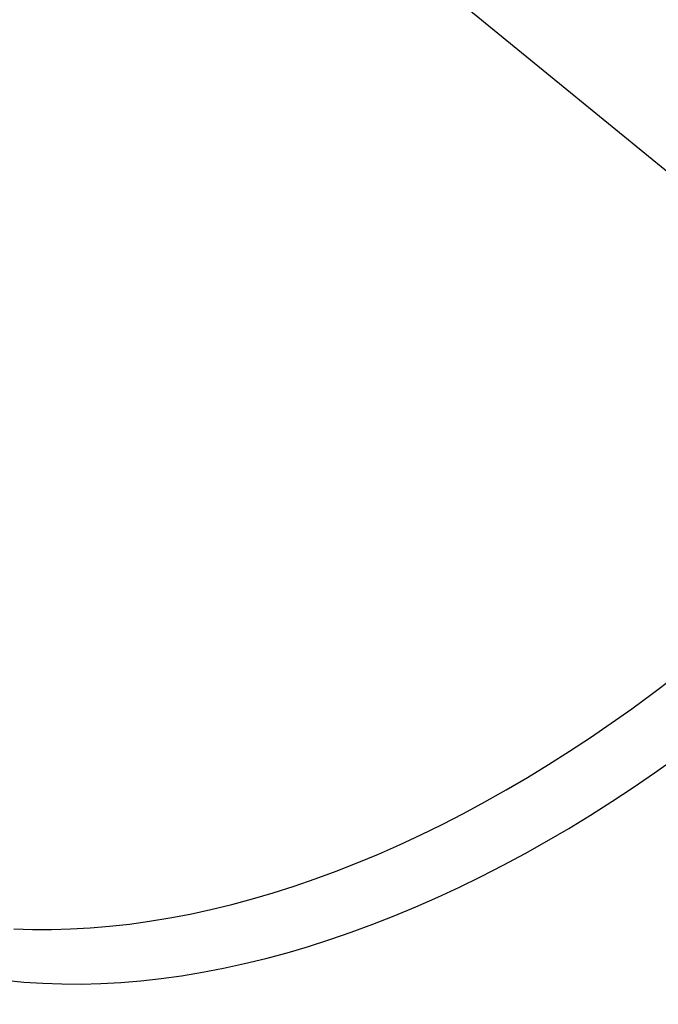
# Model space of a CAD drawing. Header units: millimetres. Extents: x -104 to 128, y -124 to 124.
# Tile 240 of 256: x -99 to -92, y 102 to 113. Entities that reach past the tile are written whole.
import ezdxf

# ---------------------------------------------------------------- set-up
doc = ezdxf.new("R2010")
doc.units = ezdxf.units.MM
doc.header["$MEASUREMENT"] = 0
doc.layers.add('Predefinito', color=5, linetype='Continuous')

msp = doc.modelspace()

# ---------------------------------------------------------------- linework, layer by layer
at = {"layer": 'Predefinito', "extrusion": (-0.6123724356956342, 0.5000000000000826, 0.6123724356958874)}
msp.add_lwpolyline([(-39.55277952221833, 1216.099620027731), (-39.54926208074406, 1215.815187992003), (-39.53873517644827, 1215.531444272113), (-39.52123247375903, 1215.248385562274), (-39.496770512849, 1214.966010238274), (-39.46535732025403, 1214.684317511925), (-39.4269839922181, 1214.403308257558), (-39.38163260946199, 1214.122984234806), (-39.32927102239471, 1213.843353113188), (-39.27008963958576, 1213.565459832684), (-39.20430482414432, 1213.290085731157), (-39.13198230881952, 1213.017205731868), (-39.05317076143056, 1212.746801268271), (-38.96791064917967, 1212.478856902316), (-38.87622670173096, 1212.213363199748), (-38.77813588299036, 1211.950313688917), (-38.67363983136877, 1211.689707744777), (-38.56273251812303, 1211.431547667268), (-38.4453925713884, 1211.175841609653), (-38.32159077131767, 1210.922600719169), (-38.1912818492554, 1210.6718422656), (-38.05441181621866, 1210.423586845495), (-37.91097278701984, 1210.177962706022), (-37.76181298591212, 1209.936448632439), (-37.60726971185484, 1209.69948578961), (-37.4473938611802, 1209.467031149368), (-37.28222279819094, 1209.239053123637), (-37.11178727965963, 1209.015525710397), (-36.93610516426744, 1208.796433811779), (-36.75518795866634, 1208.581767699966), (-36.56903465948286, 1208.37152822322), (-36.37763801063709, 1208.165721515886), (-36.18097825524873, 1207.964364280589), (-35.97902919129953, 1207.767478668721), (-35.77175133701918, 1207.575098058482), (-35.5050880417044, 1207.341018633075), (-35.34130154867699, 1207.204259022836), (-35.11972695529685, 1207.027229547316), (-34.89458745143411, 1206.856262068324), (-34.6659152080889, 1206.691301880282), (-34.43373339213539, 1206.53230958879), (-34.19806079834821, 1206.379253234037), (-33.95890773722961, 1206.232115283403), (-33.71628032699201, 1206.090885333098), (-33.47017640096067, 1205.955567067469), (-33.22058962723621, 1205.826171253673), (-32.96750529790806, 1205.702722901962), (-32.710904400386, 1205.585254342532), (-32.45075907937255, 1205.473812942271), (-32.12054594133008, 1205.343074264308), (-31.92043037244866, 1205.269510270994), (-31.65241401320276, 1205.177502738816), (-31.38304340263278, 1205.092379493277), (-31.11233014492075, 1205.014081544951), (-30.84028244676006, 1204.942567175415), (-30.56690686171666, 1204.877803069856), (-30.2922067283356, 1204.819772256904), (-30.01618379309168, 1204.76846585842), (-29.73883664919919, 1204.723891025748), (-29.46016230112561, 1204.686062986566), (-29.180154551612, 1204.65501324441), (-28.89880555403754, 1204.630781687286), (-28.61610406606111, 1204.613425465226), (-28.33204011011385, 1204.603011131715), (-28.04791562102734, 1204.599621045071), (-27.76479920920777, 1204.603225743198), (-27.48268141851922, 1204.613759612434), (-27.20155414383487, 1204.631166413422), (-26.92141177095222, 1204.655407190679), (-26.64224989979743, 1204.686451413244), (-26.36406649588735, 1204.724284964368), (-26.08686069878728, 1204.768901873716), (-25.81063397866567, 1204.820312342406), (-25.53538898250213, 1204.87853473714), (-25.26113073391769, 1204.943603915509), (-24.98786548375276, 1205.015563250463), (-24.71560201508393, 1205.094473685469), (-24.44445074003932, 1205.180372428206), (-24.17602595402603, 1205.272765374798), (-23.91085934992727, 1205.371409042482), (-23.64892189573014, 1205.476247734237), (-23.39018884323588, 1205.58723397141), (-23.13464345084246, 1205.704335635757), (-22.88227288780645, 1205.827528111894), (-22.63307196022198, 1205.956801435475), (-22.38703927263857, 1206.092152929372), (-22.14418098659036, 1206.233594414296), (-21.9045070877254, 1206.381145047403), (-21.66803530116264, 1206.534838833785), (-21.43478735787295, 1206.694717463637), (-21.1478070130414, 1206.903351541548), (-20.97836567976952, 1207.033050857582), (-20.75692291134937, 1207.210273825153), (-20.5406110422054, 1207.392304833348), (-20.32938678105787, 1207.579103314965), (-20.12321342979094, 1207.770634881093), (-19.92206683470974, 1207.966876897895), (-19.72592898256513, 1208.167812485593), (-19.53479387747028, 1208.373436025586), (-19.34866151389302, 1208.583747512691), (-19.16754383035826, 1208.798758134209), (-18.99145882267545, 1209.018484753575), (-18.82043677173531, 1209.242955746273), (-18.65451433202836, 1209.472205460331), (-18.4937413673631, 1209.706280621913), (-18.33857356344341, 1209.944604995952), (-18.18986113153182, 1210.185836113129), (-18.04756690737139, 1210.429899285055), (-17.91163963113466, 1210.676771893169), (-17.78203623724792, 1210.92643493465), (-17.65872927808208, 1211.178876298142), (-17.54169896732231, 1211.434087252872), (-17.43094054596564, 1211.692065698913), (-17.32645675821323, 1211.952812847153), (-17.22826533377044, 1212.216336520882), (-17.13639164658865, 1212.482647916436), (-17.05087666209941, 1212.751765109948), (-16.97176980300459, 1213.023709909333), (-16.89913533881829, 1213.298509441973), (-16.8332919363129, 1213.575117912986), (-16.77444299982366, 1213.852594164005), (-16.72254205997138, 1214.13093242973), (-16.66841561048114, 1214.472887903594)], dxfattribs=at)
at = {"layer": 'Predefinito', "extrusion": (0.9354143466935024, -0.3273268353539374, 0.1336306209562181)}
msp.add_lwpolyline([(65.22444971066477, 1657.162403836), (86.71102328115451, 1648.957083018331)], dxfattribs=at)
at = {"layer": 'Predefinito', "extrusion": (-0.6123724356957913, 0.4999999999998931, 0.6123724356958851)}
msp.add_lwpolyline([(-16.55278015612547, 1216.103312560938), (-16.55817620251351, 1216.451910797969), (-16.57034260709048, 1216.734949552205), (-16.58941902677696, 1217.016940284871), (-16.61536951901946, 1217.297888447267), (-16.64817076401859, 1217.57779757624), (-16.68779944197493, 1217.856671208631), (-16.73424046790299, 1218.134511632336), (-16.78751180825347, 1218.411316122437), (-16.8476397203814, 1218.687080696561), (-16.9146504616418, 1218.961801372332), (-16.9885829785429, 1219.235472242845), (-17.06950231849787, 1219.508083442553), (-17.15711807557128, 1219.778556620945), (-17.25104745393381, 1220.045831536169), (-17.35122034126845, 1220.309933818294), (-17.45759406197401, 1220.570888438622), (-17.57013659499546, 1220.828711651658), (-17.68881591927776, 1221.083419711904), (-17.81360759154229, 1221.335025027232), (-17.94451673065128, 1221.583524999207), (-18.08155565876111, 1221.82891337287), (-18.2247366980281, 1222.071183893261), (-18.37408326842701, 1222.310324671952), (-18.52964143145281, 1222.546312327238), (-18.69146196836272, 1222.779121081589), (-18.85956646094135, 1223.008660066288), (-19.03300194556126, 1223.233604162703), (-19.21132005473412, 1223.453449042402), (-19.3944800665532, 1223.668237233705), (-19.58244125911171, 1223.878011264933), (-19.77516924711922, 1224.082807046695), (-19.97265321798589, 1224.282635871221), (-20.17488780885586, 1224.477503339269), (-20.38186765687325, 1224.667415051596), (-20.59359293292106, 1224.852370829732), (-20.81008685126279, 1225.032346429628), (-21.03137861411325, 1225.207311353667), (-21.25749742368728, 1225.377235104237), (-21.488481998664, 1225.542077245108), (-21.72414131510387, 1225.701616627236), (-21.9629942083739, 1225.85485084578), (-22.20475926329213, 1226.00167331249), (-22.44940810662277, 1226.142146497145), (-22.69692324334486, 1226.276308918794), (-22.94729245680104, 1226.404187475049), (-23.20050353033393, 1226.525809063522), (-23.45654770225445, 1226.641192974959), (-23.71542988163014, 1226.750328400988), (-23.97715835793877, 1226.853197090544), (-24.24174142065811, 1226.949780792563), (-24.50919254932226, 1227.040049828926), (-24.7795358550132, 1227.123951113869), (-25.0527977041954, 1227.201426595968), (-25.32836003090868, 1227.272244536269), (-25.60462687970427, 1227.336019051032), (-25.88151790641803, 1227.392796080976), (-26.15902847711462, 1227.442627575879), (-26.4371539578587, 1227.485565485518), (-26.71589050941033, 1227.52165285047), (-26.99523728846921, 1227.550899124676), (-27.27519415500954, 1227.573305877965), (-27.55576096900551, 1227.588874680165), (-27.83693829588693, 1227.597599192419), (-28.11872968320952, 1227.599439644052), (-28.40113946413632, 1227.594347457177), (-28.68417197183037, 1227.582274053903), (-28.96783278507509, 1227.563156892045), (-29.25094016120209, 1227.537032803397), (-29.53230772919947, 1227.504049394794), (-29.81195202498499, 1227.464271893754), (-30.08988823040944, 1227.417760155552), (-30.36612516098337, 1227.364548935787), (-30.64066853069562, 1227.304660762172), (-30.91352405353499, 1227.23811816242), (-31.18469541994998, 1227.164935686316), (-31.45417819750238, 1227.085095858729), (-31.72196591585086, 1226.998573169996), (-31.98805210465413, 1226.905342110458), (-32.25242717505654, 1226.805364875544), (-32.51507512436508, 1226.698578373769), (-32.77591115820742, 1226.584944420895), (-33.03342748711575, 1226.465098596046), (-33.28704429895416, 1226.339375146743), (-33.53679445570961, 1226.207823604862), (-33.78270314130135, 1226.070481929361), (-34.02479553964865, 1225.9273880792), (-34.26309199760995, 1225.778572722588), (-34.49759437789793, 1225.624038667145), (-34.72830013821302, 1225.463782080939), (-34.95520673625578, 1225.297799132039), (-35.17830726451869, 1225.126079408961), (-35.39757608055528, 1224.948584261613), (-35.61298253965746, 1224.765267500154), (-35.8244959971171, 1224.576082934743), (-36.03186263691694, 1224.381179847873), (-36.23377629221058, 1224.181778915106), (-36.43007537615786, 1223.978130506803), (-36.62080806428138, 1223.770271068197), (-36.80601824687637, 1223.558233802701), (-36.98572944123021, 1223.342036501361), (-37.15995519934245, 1223.121689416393), (-37.32870907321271, 1222.897202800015), (-37.49199813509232, 1222.66858200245), (-37.64980306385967, 1222.435812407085), (-37.8020978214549, 1222.198874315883), (-37.94885636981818, 1221.957748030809), (-38.09004242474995, 1221.712406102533), (-38.22559854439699, 1221.462805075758), (-38.3551627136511, 1221.209502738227), (-38.47800458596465, 1220.953966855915), (-38.59416257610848, 1220.696287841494), (-38.70368686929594, 1220.436481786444), (-38.80661465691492, 1220.174560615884), (-38.90298313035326, 1219.910536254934), (-38.99282131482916, 1219.644418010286), (-39.07612659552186, 1219.37620504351), (-39.15288870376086, 1219.105894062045), (-39.22309737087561, 1218.833481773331), (-39.28673489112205, 1218.558962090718), (-39.34375083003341, 1218.282318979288), (-39.39408582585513, 1218.003534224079), (-39.43768051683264, 1217.722589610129)], dxfattribs=at)
at = {"layer": 'Predefinito', "extrusion": (0.7735423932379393, 0.5388532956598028, 0.333570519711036)}
msp.add_lwpolyline([(138.6364473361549, 1569.474387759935), (138.6534828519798, 1569.488618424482), (138.6709873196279, 1569.50259017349), (138.6889579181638, 1569.516283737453), (138.7073908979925, 1569.52967965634), (138.7262815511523, 1569.542758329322), (138.7456241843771, 1569.55550006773), (138.7654120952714, 1569.567885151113), (138.7856375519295, 1569.579893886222), (138.8062917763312, 1569.591506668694), (138.8273649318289, 1569.602704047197), (138.8488461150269, 1569.613466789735), (138.8707233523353, 1569.6237759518), (138.8929836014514, 1569.633612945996), (138.9156127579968, 1569.642959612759), (138.9385956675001, 1569.651798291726), (138.9619161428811, 1569.660111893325), (138.985556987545, 1569.667883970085), (139.0095000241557, 1569.675098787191), (139.0337261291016, 1569.681741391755), (139.0582152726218, 1569.687797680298), (139.0829465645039, 1569.693254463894), (139.1078983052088, 1569.698099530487), (139.1330480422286, 1569.702321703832), (139.1583726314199, 1569.705910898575), (139.1838483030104, 1569.708858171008), (139.2094507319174, 1569.71115576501), (139.2351551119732, 1569.7127971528), (139.2609362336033, 1569.713777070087), (139.2867685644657, 1569.714091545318), (139.3126263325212, 1569.713737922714), (139.3384836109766, 1569.712714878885), (139.3643144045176, 1569.711022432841), (139.3900927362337, 1569.708661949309), (139.4157927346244, 1569.705636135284), (139.4413887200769, 1569.701949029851), (139.4668552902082, 1569.697605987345), (139.4921674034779, 1569.692613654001), (139.5173004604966, 1569.686979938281), (139.5422303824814, 1569.680713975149), (139.566933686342, 1569.673826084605), (139.5913875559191, 1569.666327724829), (139.6155699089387, 1569.658231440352), (139.6394594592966, 1569.649550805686), (139.6630357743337, 1569.640300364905), (139.6862793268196, 1569.630495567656), (139.7091715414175, 1569.620152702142), (139.7316948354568, 1569.609288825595), (139.7538326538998, 1569.597921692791), (139.775569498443, 1569.586069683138), (139.7968909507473, 1569.573751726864), (139.8177836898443, 1569.560987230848), (139.8382355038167, 1569.547796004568), (139.8582352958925, 1569.534198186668), (139.87777308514, 1569.520214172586), (139.8968400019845, 1569.50586454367), (139.9154282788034, 1569.491169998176), (139.933531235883, 1569.476151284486), (139.9511432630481, 1569.460829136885), (139.9682597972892, 1569.445224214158), (139.984877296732, 1569.429357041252), (140.0009932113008, 1569.413247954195), (140.0166059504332, 1569.396917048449), (140.031714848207, 1569.380384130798), (140.0463201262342, 1569.363668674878)], dxfattribs=at)
at = {"layer": 'Predefinito', "extrusion": (0.7857885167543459, 0.4700146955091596, 0.4020231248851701)}
msp.add_lwpolyline([(137.1655820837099, 1529.493347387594), (137.1822482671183, 1529.508008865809), (137.1993898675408, 1529.522423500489), (137.2170045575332, 1529.536571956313), (137.2350890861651, 1529.550434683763), (137.2536392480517, 1529.563991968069), (137.2726498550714, 1529.577223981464), (137.292114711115, 1529.590110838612), (137.3120265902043, 1529.602632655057), (137.3323772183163, 1529.614769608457), (137.3531572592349, 1529.62650200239), (137.3743563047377, 1529.63781033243), (137.3959628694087, 1529.64867535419), (137.4179643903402, 1529.659078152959), (137.4403472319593, 1529.669000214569), (137.4630966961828, 1529.678423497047), (137.4861970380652, 1529.68733050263), (137.5096314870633, 1529.695704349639), (137.5333822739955, 1529.703528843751), (137.5574306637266, 1529.710788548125), (137.5817569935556, 1529.717468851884), (137.6063407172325, 1529.723556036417), (137.6311604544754, 1529.729037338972), (137.6561940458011, 1529.73390101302), (137.681418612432, 1529.738136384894), (137.7068106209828, 1529.741733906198), (137.7323459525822, 1529.744685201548), (137.7579999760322, 1529.746983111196), (137.7837476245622, 1529.748621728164), (137.8095634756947, 1529.749596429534), (137.8354218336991, 1529.749903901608), (137.8612968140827, 1529.749542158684), (137.8871624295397, 1529.748510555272), (137.9129926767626, 1529.746809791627), (137.9387616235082, 1529.744441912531), (137.9644434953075, 1529.741410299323), (137.9900127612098, 1529.73771965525), (138.0154442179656, 1529.73337598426), (138.0407130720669, 1529.728386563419), (138.0657950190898, 1529.722759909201), (138.0906663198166, 1529.716505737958), (138.1153038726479, 1529.709634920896), (138.139685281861, 1529.702159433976), (138.1637889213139, 1529.694092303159), (138.187593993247, 1529.685447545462), (138.2110805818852, 1529.676240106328), (138.2342297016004, 1529.666485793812), (138.2570233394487, 1529.656201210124), (138.2794444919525, 1529.645403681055), (138.301477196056, 1529.634111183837), (138.3231065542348, 1529.622342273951), (138.3443187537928, 1529.610116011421), (138.3651010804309, 1529.597451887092), (138.3854419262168, 1529.584369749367), (138.40533079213, 1529.570889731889), (138.4247582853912, 1529.557032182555), (138.4437161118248, 1529.542817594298), (138.4621970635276, 1529.528266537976), (138.4801950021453, 1529.51339959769), (138.4977048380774, 1529.498237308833), (138.514722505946, 1529.482800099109), (138.5312449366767, 1529.467108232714), (138.5472700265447, 1529.451181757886), (138.5627966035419, 1529.435040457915), (138.577824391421, 1529.418703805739)], dxfattribs=at)
at = {"layer": 'Predefinito', "extrusion": (0.7891106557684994, 0.4336177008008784, 0.4350632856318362)}
msp.add_lwpolyline([(136.0926350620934, 1507.294135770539), (136.1090746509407, 1507.30905088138), (136.1259933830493, 1507.32372646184), (136.1433892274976, 1507.338143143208), (136.1612592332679, 1507.352281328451), (136.1795994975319, 1507.36612124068), (136.1984051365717, 1507.379642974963), (136.2176702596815, 1507.392826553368), (136.2373879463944, 1507.405651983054), (136.2575502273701, 1507.418099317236), (136.2781480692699, 1507.430148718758), (136.2991713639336, 1507.441780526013), (136.3206089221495, 1507.452975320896), (136.3424484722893, 1507.463713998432), (136.3646766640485, 1507.473977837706), (136.3872790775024, 1507.483748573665), (136.4102402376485, 1507.49300846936), (136.4335436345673, 1507.501740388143), (136.4571717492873, 1507.509927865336), (136.4811060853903, 1507.517555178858), (136.5053272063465, 1507.524607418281), (136.5298147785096, 1507.531070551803), (136.5545476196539, 1507.536931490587), (136.5795037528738, 1507.542178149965), (136.6046604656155, 1507.546799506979), (136.6299943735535, 1507.550785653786), (136.6554814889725, 1507.554127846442), (136.6810972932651, 1507.556818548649), (136.7068168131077, 1507.558851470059), (136.7326146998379, 1507.560221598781), (136.7584653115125, 1507.560925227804), (136.7843427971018, 1507.560959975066), (136.8102211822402, 1507.560324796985), (136.8360744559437, 1507.55901999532), (136.8618766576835, 1507.557047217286), (136.8876019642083, 1507.554409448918), (136.913224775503, 1507.551111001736), (136.9387197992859, 1507.547157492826), (136.9640621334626, 1507.542555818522), (136.9892273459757, 1507.537314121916), (137.0141915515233, 1507.531441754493), (137.0389314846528, 1507.524949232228), (137.0634245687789, 1507.517848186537), (137.0876489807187, 1507.510151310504), (137.1115837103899, 1507.501872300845), (137.1352086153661, 1507.493025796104), (137.1585044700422, 1507.48362731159), (137.1814530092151, 1507.473693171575), (137.2040369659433, 1507.463240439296), (137.2262401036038, 1507.452286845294), (137.24804724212, 1507.440850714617), (137.269444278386, 1507.428950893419), (137.2904182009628, 1507.416606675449), (137.3109570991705, 1507.403837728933), (137.3310501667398, 1507.390664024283), (137.3506877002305, 1507.377105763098), (137.3698610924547, 1507.363183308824), (137.3885628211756, 1507.348917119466), (137.4067864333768, 1507.334327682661), (137.4245265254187, 1507.319435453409), (137.4417787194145, 1507.304260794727), (137.4585396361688, 1507.288823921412), (137.4748068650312, 1507.273144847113), (137.4905789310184, 1507.257243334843), (137.5058552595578, 1507.241138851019)], dxfattribs=at)
at = {"layer": 'Predefinito', "extrusion": (0.7900568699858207, 0.4149351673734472, 0.4512637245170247)}
msp.add_lwpolyline([(135.4605418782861, 1495.688987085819), (135.4768562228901, 1495.704039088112), (135.4936516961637, 1495.718855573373), (135.5109264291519, 1495.733417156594), (135.5286776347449, 1495.747704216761), (135.5469015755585, 1495.761696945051), (135.5655935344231, 1495.775375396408), (135.5847477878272, 1495.788719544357), (135.6043575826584, 1495.801709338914), (135.6244151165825, 1495.814324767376), (135.6449115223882, 1495.826545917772), (135.6658368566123, 1495.838353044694), (135.6871800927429, 1495.849726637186), (135.7089291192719, 1495.86064748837), (135.7310707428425, 1495.871096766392), (135.7535906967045, 1495.881056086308), (135.7764736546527, 1495.890507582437), (135.7997032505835, 1495.89943398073), (135.8232621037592, 1495.907818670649), (135.8471318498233, 1495.915645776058), (135.8712931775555, 1495.922900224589), (135.8957258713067, 1495.929567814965), (135.9204088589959, 1495.935635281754), (135.9453202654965, 1495.941090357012), (135.970437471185, 1495.945921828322), (135.9957371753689, 1495.950119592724), (136.0211954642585, 1495.953674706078), (136.0467878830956, 1495.956579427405), (136.0724895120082, 1495.958827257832), (136.0982750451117, 1495.960412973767), (136.1241188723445, 1495.961332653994), (136.1499951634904, 1495.961583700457), (136.1758779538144, 1495.961164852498), (136.2017412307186, 1495.96007619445), (136.2275590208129, 1495.958319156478), (136.253305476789, 1495.955896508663), (136.2789549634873, 1495.952812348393), (136.3044821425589, 1495.949072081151), (136.3298620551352, 1495.944682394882), (136.3550702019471, 1495.939651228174), (136.3800826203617, 1495.933987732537), (136.4048759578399, 1495.927702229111), (136.4294275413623, 1495.920806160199), (136.4537154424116, 1495.913312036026), (136.4777185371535, 1495.905233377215), (136.5014165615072, 1495.896584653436), (136.5247901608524, 1495.887381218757), (136.5478209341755, 1495.877639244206), (136.5704914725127, 1495.867375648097), (136.5927853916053, 1495.856608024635), (136.6146873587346, 1495.845354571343), (136.6361831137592, 1495.833634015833), (136.6572594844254, 1495.821465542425), (136.6779043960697, 1495.808868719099), (136.6981068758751, 1495.795863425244), (136.7178570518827, 1495.782469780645), (136.7371461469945, 1495.768708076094), (136.7559664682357, 1495.754598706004), (136.7743113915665, 1495.740162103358), (136.7921753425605, 1495.725418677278), (136.8095537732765, 1495.710388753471), (136.8264431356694, 1495.695092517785), (136.8428408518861, 1495.679549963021), (136.858745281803, 1495.66378083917), (136.874155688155, 1495.647804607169)], dxfattribs=at)
at = {"layer": 'Predefinito', "extrusion": (0.7896442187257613, 0.424308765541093, 0.4431975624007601)}
msp.add_lwpolyline([(135.7846858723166, 1501.527373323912), (135.801063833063, 1501.542356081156), (135.817921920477, 1501.557101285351), (135.8352581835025, 1501.571589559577), (135.8530697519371, 1501.585801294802), (135.8713528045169, 1501.599716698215), (135.8901025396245, 1501.61331584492), (135.9093131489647, 1501.626578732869), (135.9289777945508, 1501.639485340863), (135.949088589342, 1501.652015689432), (135.9696365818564, 1501.664149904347), (135.9906117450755, 1501.675868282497), (136.0120029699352, 1501.687151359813), (136.0337980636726, 1501.697979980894), (136.0559837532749, 1501.708335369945), (136.0785456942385, 1501.718199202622), (136.1014684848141, 1501.72755367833), (136.1247356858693, 1501.736381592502), (136.148329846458, 1501.74466640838), (136.1722325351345, 1501.752392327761), (136.196424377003, 1501.759544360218), (136.2208850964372, 1501.76610839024), (136.2455935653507, 1501.772071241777), (136.2705278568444, 1501.777420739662), (136.2956653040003, 1501.782145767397), (136.3209825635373, 1501.786236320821), (136.3464556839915, 1501.789683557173), (136.3720601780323, 1501.79247983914), (136.397771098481, 1501.794618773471), (136.4235631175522, 1501.796095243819), (136.4494106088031, 1501.796905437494), (136.4752877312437, 1501.797046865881), (136.5011685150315, 1501.796518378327), (136.5270269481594, 1501.795320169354), (136.5528370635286, 1501.793453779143), (136.5785730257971, 1501.790922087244), (136.6042092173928, 1501.787729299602), (136.6297203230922, 1501.783880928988), (136.655081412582, 1501.779383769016), (136.6802680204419, 1501.774245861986), (136.7052562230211, 1501.768476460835), (136.7300227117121, 1501.762085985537), (136.7545448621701, 1501.755085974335), (136.7788007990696, 1501.747489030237), (136.8027694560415, 1501.739308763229), (136.8264306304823, 1501.730559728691), (136.8497650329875, 1501.721257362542), (136.8727543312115, 1501.711417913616), (136.8953811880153, 1501.70105837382), (136.9176292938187, 1501.690196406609), (136.9394833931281, 1501.678850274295), (136.9609293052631, 1501.667038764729), (136.9819539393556, 1501.654781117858), (137.0025453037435, 1501.642096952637), (137.0226925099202, 1501.629006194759), (137.0423857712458, 1501.615529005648), (137.0616163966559, 1501.601685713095), (137.0803767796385, 1501.587496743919), (137.0986603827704, 1501.572982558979), (137.1164617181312, 1501.558163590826), (137.1337763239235, 1501.543060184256), (137.1506007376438, 1501.527692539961), (137.166932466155, 1501.512080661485), (137.1827699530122, 1501.496244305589), (137.198112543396, 1501.480202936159)], dxfattribs=at)
at = {"layer": 'Predefinito', "extrusion": (0.7905186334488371, 0.3960528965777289, 0.4671427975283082)}
msp.add_lwpolyline([(134.7641103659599, 1483.841969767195), (134.7802916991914, 1483.857164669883), (134.7969562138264, 1483.872128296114), (134.8141022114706, 1483.88684124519), (134.8317270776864, 1483.901283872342), (134.84982724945, 1483.915436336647), (134.8683981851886, 1483.929278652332), (134.8874343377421, 1483.942790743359), (134.9069291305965, 1483.955952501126), (134.9268749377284, 1483.968743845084), (134.9472630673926, 1483.981144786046), (134.9680837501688, 1483.993135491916), (134.989326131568, 1484.004696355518), (135.0109782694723, 1484.015808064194), (135.033027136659, 1484.026451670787), (135.0554586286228, 1484.036608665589), (135.0782575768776, 1484.046261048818), (135.1014077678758, 1484.055391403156), (135.1248919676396, 1484.063982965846), (135.1486919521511, 1484.072019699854), (135.1727885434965, 1484.079486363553), (135.1971616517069, 1484.086368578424), (135.2217903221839, 1484.092652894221), (135.2466527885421, 1484.098326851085), (135.2717265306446, 1484.103379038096), (135.2969883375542, 1484.10779914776), (135.3224143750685, 1484.111578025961), (135.3479802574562, 1484.114707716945), (135.3736611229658, 1484.117181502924), (135.3994317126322, 1484.118993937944), (135.4252664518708, 1484.120140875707), (135.4511395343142, 1484.12061949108), (135.4770250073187, 1484.120428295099), (135.5028968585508, 1484.119567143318), (135.5287291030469, 1484.118037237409), (135.5544958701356, 1484.115841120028), (135.5801714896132, 1484.112982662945), (135.60573057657, 1484.109467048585), (135.631148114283, 1484.105300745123), (135.656399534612, 1484.100491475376), (135.6814607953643, 1484.095048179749), (135.7063084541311, 1484.088980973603), (135.7309197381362, 1484.082301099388), (135.7552726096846, 1484.07502087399), (135.7793458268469, 1484.067153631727), (135.8031189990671, 1484.058713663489), (135.8265726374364, 1484.049716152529), (135.8496881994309, 1484.040177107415), (135.8724481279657, 1484.030113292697), (135.8948358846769, 1484.019542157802), (135.9168359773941, 1484.0084817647), (135.9384339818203, 1483.996950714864), (135.9596165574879, 1483.984968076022), (135.9803714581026, 1483.972553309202), (136.0006875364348, 1483.959726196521), (136.0205547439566, 1483.946506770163), (136.0399641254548, 1483.93291524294), (136.0589078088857, 1483.91897194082), (136.0773789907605, 1483.904697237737), (136.0953719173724, 1483.890111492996), (136.1128818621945, 1483.875234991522), (136.1299050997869, 1483.860087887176), (136.1464388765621, 1483.844690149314), (136.1624813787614, 1483.82906151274), (136.1780316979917, 1483.813221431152)], dxfattribs=at)
at = {"layer": 'Predefinito', "extrusion": (0.7875984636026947, 0.3187525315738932, 0.5273381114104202)}
msp.add_lwpolyline([(131.2749549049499, 1434.513285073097), (131.2905190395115, 1434.529111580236), (131.3065751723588, 1434.544726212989), (131.3231223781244, 1434.560109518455), (131.3401588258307, 1434.575241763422), (131.3576817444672, 1434.590102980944), (131.3756873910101, 1434.604673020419), (131.3941710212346, 1434.618931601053), (131.4131268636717, 1434.632858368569), (131.432548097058, 1434.646432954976), (131.4524268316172, 1434.659635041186), (131.472754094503, 1434.672444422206), (131.493519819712, 1434.684841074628), (131.5147128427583, 1434.696805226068), (131.5363209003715, 1434.708317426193), (131.5583306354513, 1434.719358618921), (131.5807276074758, 1434.729910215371), (131.6034963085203, 1434.7399541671), (131.6266201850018, 1434.749473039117), (131.6500816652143, 1434.758450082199), (131.6738621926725, 1434.76686930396), (131.6979422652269, 1434.774715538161), (131.72230147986, 1434.781974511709), (131.7469185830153, 1434.788632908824), (131.7717715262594, 1434.794678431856), (131.796837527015, 1434.800099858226), (131.8220931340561, 1434.804887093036), (131.8475142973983, 1434.809031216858), (131.873076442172, 1434.812524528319), (131.8987545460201, 1434.815360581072), (131.9245232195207, 1434.817534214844), (131.9503567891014, 1434.819041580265), (131.9762293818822, 1434.819880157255), (132.0021150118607, 1434.820048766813), (132.0279876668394, 1434.819547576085), (132.0538213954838, 1434.818378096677), (132.0795903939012, 1434.816543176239), (132.1052690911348, 1434.814046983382), (132.1308322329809, 1434.810894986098), (132.156254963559, 1434.807093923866), (132.1815129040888, 1434.802651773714), (132.2065822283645, 1434.797577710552), (132.2314397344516, 1434.791882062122), (132.2560629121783, 1434.78557625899), (132.2804300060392, 1434.778672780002), (132.30452007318, 1434.771185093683), (132.3283130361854, 1434.763127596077), (132.3517897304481, 1434.754515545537), (132.37493194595, 1434.745364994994), (132.3977224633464, 1434.735692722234), (132.4201450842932, 1434.725516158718), (132.4421846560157, 1434.714853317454), (132.4638270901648, 1434.703722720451), (132.4850593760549, 1434.692143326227), (132.5058695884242, 1434.68013445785), (132.5262468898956, 1434.667715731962), (132.5461815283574, 1434.654906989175), (132.565664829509, 1434.641728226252), (132.5846891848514, 1434.628199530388), (132.6032480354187, 1434.614341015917), (132.6213358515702, 1434.600172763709), (132.6389481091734, 1434.58571476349), (132.6560812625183, 1434.570986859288), (132.672732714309, 1434.556008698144), (132.6889007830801, 1434.54079968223)], dxfattribs=at)
at = {"layer": 'Predefinito', "extrusion": (0.7771583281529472, 0.2386580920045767, 0.5822948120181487)}
msp.add_lwpolyline([(126.4566677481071, 1382.978655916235), (126.4714524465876, 1382.995212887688), (126.4867387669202, 1383.011581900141), (126.5025267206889, 1383.027743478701), (126.5188154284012, 1383.043677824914), (126.5356030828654, 1383.059364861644), (126.5528869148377, 1383.074784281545), (126.5706631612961, 1383.089915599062), (126.5889270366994, 1383.104738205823), (126.6076727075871, 1383.119231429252), (126.6268932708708, 1383.133374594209), (126.6465807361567, 1383.147147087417), (126.6667260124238, 1383.160528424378), (126.6873188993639, 1383.173498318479), (126.7083480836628, 1383.186036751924), (126.7298011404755, 1383.198124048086), (126.7516645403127, 1383.209740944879), (126.7739236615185, 1383.220868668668), (126.7965628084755, 1383.231489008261), (126.8195652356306, 1383.241584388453), (126.8429131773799, 1383.251137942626), (126.8665878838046, 1383.260133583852), (126.8905696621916, 1383.268556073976), (126.9148379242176, 1383.276391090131), (126.9393712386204, 1383.283625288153), (126.9641473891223, 1383.290246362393), (126.9891434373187, 1383.296243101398), (127.0143357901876, 1383.301605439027), (127.0397002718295, 1383.306324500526), (127.0652121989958, 1383.310392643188), (127.0908464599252, 1383.313803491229), (127.1165775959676, 1383.316551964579), (127.1423798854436, 1383.318634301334), (127.1682274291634, 1383.320048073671), (127.1940942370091, 1383.320792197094), (127.2199543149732, 1383.32086693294), (127.2457817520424, 1383.320273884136), (127.2715508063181, 1383.319015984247), (127.2972359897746, 1383.317097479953), (127.3228121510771, 1383.314523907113), (127.3482545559, 1383.311302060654), (127.373538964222, 1383.307439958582), (127.3986417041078, 1383.302946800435), (127.4235397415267, 1383.297832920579), (127.4482107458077, 1383.292109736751), (127.4726331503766, 1383.285789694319), (127.496786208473, 1383.278886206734), (127.5206500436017, 1383.27141359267), (127.5442056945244, 1383.263387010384), (127.567435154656, 1383.254822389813), (127.5903214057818, 1383.245736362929), (127.6128484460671, 1383.236146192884), (127.6350013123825, 1383.226069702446), (127.6567660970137, 1383.215525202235), (127.6781299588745, 1383.204531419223), (127.6990811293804, 1383.193107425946), (127.7196089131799, 1383.18127257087), (127.7397036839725, 1383.169046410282), (127.759356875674, 1383.15644864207), (127.7785609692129, 1383.143499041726), (127.7973094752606, 1383.130217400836), (127.8155969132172, 1383.116623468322), (127.8334187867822, 1383.10273689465), (127.8507715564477, 1383.088577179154), (127.8676526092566, 1383.074163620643)], dxfattribs=at)
at = {"layer": 'Predefinito', "extrusion": (0.7534739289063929, 0.13463448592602, 0.6435453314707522)}
msp.add_lwpolyline([(118.0018886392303, 1317.53505972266), (118.0154015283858, 1317.552670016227), (118.0294286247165, 1317.570130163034), (118.043971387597, 1317.587420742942), (118.0590304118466, 1317.6045219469), (118.0746053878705, 1317.62141361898), (118.0906950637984, 1317.638075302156), (118.1072972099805, 1317.654486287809), (118.1244085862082, 1317.670625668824), (118.1420249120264, 1317.686472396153), (118.1601408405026, 1317.702005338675), (118.1787499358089, 1317.717203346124), (118.197844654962, 1317.732045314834), (118.2174163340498, 1317.74651025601), (118.2374551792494, 1317.760577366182), (118.2579502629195, 1317.774226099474), (118.2788895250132, 1317.787436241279), (118.3002597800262, 1317.800187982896), (118.3220467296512, 1317.812461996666), (118.344234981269, 1317.824239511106), (118.3668080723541, 1317.835502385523), (118.3897485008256, 1317.846233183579), (118.4130377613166, 1317.85641524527), (118.4366563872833, 1317.866032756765), (118.4605839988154, 1317.875070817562), (118.4847993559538, 1317.883515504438), (118.5092804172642, 1317.891353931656), (118.5340044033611, 1317.898574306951), (118.5589478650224, 1317.905165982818), (118.5840867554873, 1317.911119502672), (118.609396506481, 1317.916426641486), (118.6348521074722, 1317.921080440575), (118.6604281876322, 1317.925075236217), (118.6860990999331, 1317.92840668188), (118.7118390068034, 1317.931071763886), (118.7376219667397, 1317.933068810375), (118.7634220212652, 1317.934397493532), (118.7892132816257, 1317.935058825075), (118.8149700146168, 1317.935055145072), (118.8406667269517, 1317.934390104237), (118.8662782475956, 1317.933068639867), (118.8917798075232, 1317.931096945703), (118.9171471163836, 1317.928482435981), (118.9423564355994, 1317.925233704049), (118.9673846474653, 1317.921360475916), (118.9922093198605, 1317.916873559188), (119.0168087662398, 1317.911784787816), (119.0411621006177, 1317.906106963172), (119.0652492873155, 1317.899853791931), (119.0890511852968, 1317.893039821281), (119.1125495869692, 1317.885680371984), (119.1357272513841, 1317.877791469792), (119.1585679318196, 1317.86938977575), (119.1810563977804, 1317.860492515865), (119.2031784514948, 1317.85111741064), (119.2249209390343, 1317.84128260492), (119.24627175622, 1317.831006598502), (119.2672198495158, 1317.820308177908), (119.2877552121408, 1317.809206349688), (119.3078688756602, 1317.797720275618), (119.3275528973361, 1317.785869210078), (119.3468003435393, 1317.773672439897), (119.365605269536, 1317.761149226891), (119.3839626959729, 1317.748318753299), (119.4018685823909, 1317.735200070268)], dxfattribs=at)
at = {"layer": 'Predefinito', "extrusion": (0.7563746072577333, 0.1451987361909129, 0.6378203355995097)}
msp.add_lwpolyline([(118.9892773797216, 1324.031288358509), (119.0029346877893, 1324.048786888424), (119.017104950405, 1324.066131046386), (119.0317894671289, 1324.083301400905), (119.0469886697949, 1324.100278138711), (119.0627020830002, 1324.1170411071), (119.0789282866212, 1324.13356986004), (119.0956648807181, 1324.149843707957), (119.1129084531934, 1324.165841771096), (119.1306545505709, 1324.18154303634), (119.1488976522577, 1324.196926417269), (119.1676311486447, 1324.211970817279), (119.1868473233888, 1324.226655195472), (119.2065373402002, 1324.240958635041), (119.2266912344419, 1324.254860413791), (119.2472979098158, 1324.268340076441), (119.2683451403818, 1324.281377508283), (119.2898195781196, 1324.293953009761), (119.3117067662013, 1324.306047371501), (119.3339911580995, 1324.317641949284), (119.3566561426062, 1324.328718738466), (119.3796840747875, 1324.339260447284), (119.4030563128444, 1324.34925056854), (119.4267532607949, 1324.358673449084), (119.4507544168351, 1324.367514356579), (119.4750384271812, 1324.375759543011), (119.4995831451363, 1324.383396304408), (119.5243656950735, 1324.390413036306), (119.5493625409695, 1324.396799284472), (119.5745495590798, 1324.402545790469), (119.5999021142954, 1324.407644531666), (119.6253951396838, 1324.412088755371), (119.6510032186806, 1324.415873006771), (119.6767006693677, 1324.418993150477), (119.7024616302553, 1324.421446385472), (119.7282601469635, 1324.423231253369), (119.7540702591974, 1324.424347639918), (119.7798660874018, 1324.424796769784), (119.8056219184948, 1324.424581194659), (119.8313122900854, 1324.423704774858), (119.8569120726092, 1324.422172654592), (119.8823965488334, 1324.419991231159), (119.9077414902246, 1324.417168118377), (119.9329232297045, 1324.413712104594), (119.9579187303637, 1324.409633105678), (119.9827056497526, 1324.40494211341), (120.0072623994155, 1324.399651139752), (120.0315681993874, 1324.393773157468), (120.05560312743, 1324.387322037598), (120.0793481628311, 1324.380312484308), (120.1027852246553, 1324.37275996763), (120.1258972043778, 1324.364680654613), (120.1486679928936, 1324.356091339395), (120.1710825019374, 1324.347009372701), (120.1931266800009, 1324.337452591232), (120.2147875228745, 1324.327439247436), (120.236053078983, 1324.316987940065), (120.2569124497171, 1324.306117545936), (120.2773557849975, 1324.294847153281), (120.2973742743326, 1324.28319599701), (120.3169601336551, 1324.271183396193), (120.3361065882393, 1324.25882869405), (120.3548078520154, 1324.246151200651), (120.3730591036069, 1324.233170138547), (120.3908564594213, 1324.219904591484)], dxfattribs=at)
at = {"layer": 'Predefinito', "extrusion": (0.759163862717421, 0.1557568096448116, 0.6319889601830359)}
msp.add_lwpolyline([(119.9451431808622, 1330.565672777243), (119.9589411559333, 1330.583060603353), (119.9732508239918, 1330.600289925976), (119.9880733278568, 1330.617341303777), (120.0034089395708, 1330.634194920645), (120.0192570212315, 1330.650830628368), (120.0356159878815, 1330.667227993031), (120.0524832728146, 1330.683366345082), (120.0698552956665, 1330.699224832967), (120.0877274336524, 1330.71478248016), (120.1060939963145, 1330.730018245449), (120.1249482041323, 1330.744911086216), (120.1442821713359, 1330.759440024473), (120.1640868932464, 1330.773584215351), (120.1843522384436, 1330.787323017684), (120.2050669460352, 1330.800636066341), (120.2262186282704, 1330.813503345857), (120.2477937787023, 1330.825905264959), (120.2697777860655, 1330.83782273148), (120.292154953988, 1330.849237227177), (120.3149085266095, 1330.860130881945), (120.3380207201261, 1330.870486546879), (120.3614727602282, 1330.880287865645), (120.3852449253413, 1330.889519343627), (120.4093165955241, 1330.8981664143), (120.4336663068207, 1330.906215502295), (120.4582718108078, 1330.913654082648), (120.4831101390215, 1330.920470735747), (120.5081576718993, 1330.926655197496), (120.5333902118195, 1330.932198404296), (120.5587830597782, 1330.937092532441), (120.5843110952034, 1330.9413310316), (120.6099488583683, 1330.944908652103), (120.6356706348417, 1330.947821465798), (120.6614505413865, 1330.95006688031), (120.6872626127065, 1330.951643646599), (120.7130808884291, 1330.95255185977), (120.7388794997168, 1330.952792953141), (120.7646327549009, 1330.952369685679), (120.7903152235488, 1330.951286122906), (120.8159018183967, 1330.949547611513), (120.8413678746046, 1330.947160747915), (120.866689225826, 1330.944133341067), (120.8918422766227, 1330.940474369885), (120.9168040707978, 1330.936193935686), (120.9415523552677, 1330.93130321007), (120.966065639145, 1330.925814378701), (120.9903232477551, 1330.919740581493), (121.0143053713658, 1330.913095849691), (121.0379931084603, 1330.905895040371), (121.061368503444, 1330.898153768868), (121.0844145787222, 1330.889888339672), (121.1071153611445, 1330.881115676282), (121.1294559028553, 1330.871853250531), (121.1514222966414, 1330.862119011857), (121.1730016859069, 1330.85193131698), (121.1941822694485, 1330.841308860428), (121.2149533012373, 1330.830270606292), (121.2353050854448, 1330.818835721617), (121.2552289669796, 1330.807023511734), (121.2747173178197, 1330.79485335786), (121.2937635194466, 1330.782344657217), (121.3123619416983, 1330.769516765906), (121.3305079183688, 1330.756388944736), (121.3481977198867, 1330.742980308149)], dxfattribs=at)
at = {"layer": 'Predefinito', "extrusion": (0.7015731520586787, -0.013348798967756, 0.7124724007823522)}
msp.add_lwpolyline([(100.4631890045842, 1232.782207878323), (100.4742413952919, 1232.801457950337), (100.4858233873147, 1232.820627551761), (100.4979390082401, 1232.839697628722), (100.5105914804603, 1232.858648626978), (100.5237831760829, 1232.877460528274), (100.5375155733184, 1232.896112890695), (100.5517892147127, 1232.914584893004), (100.566603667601, 1232.932855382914), (100.5819574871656, 1232.950902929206), (100.5978481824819, 1232.968705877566), (100.6142721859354, 1232.98624240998), (100.6312248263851, 1233.003490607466), (100.6487003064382, 1233.020428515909), (100.6666916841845, 1233.037034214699), (100.6851908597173, 1233.053285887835), (100.7041885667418, 1233.069161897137), (100.7236743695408, 1233.084640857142), (100.7436366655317, 1233.099701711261), (100.7640626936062, 1233.114323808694), (100.7849385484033, 1233.128486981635), (100.8062492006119, 1233.142171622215), (100.8279785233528, 1233.155358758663), (100.8501093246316, 1233.168030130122), (100.8726233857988, 1233.180168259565), (100.895501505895, 1233.19175652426), (100.9187235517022, 1233.202779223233), (100.9422685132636, 1233.2132216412), (100.9661145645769, 1233.223070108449), (100.9902391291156, 1233.232312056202), (101.0146189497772, 1233.240936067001), (101.0392301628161, 1233.24893191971), (101.0640483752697, 1233.256290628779), (101.0890487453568, 1233.263004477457), (101.1142060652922, 1233.26906704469), (101.139494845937, 1233.274473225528), (101.1648894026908, 1233.279219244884), (101.1903639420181, 1233.283302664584), (101.2158926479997, 1233.286722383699), (101.2414497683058, 1233.289478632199), (101.2670096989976, 1233.291572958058), (101.2925470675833, 1233.293008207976), (101.3180368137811, 1233.293788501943), (101.3434542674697, 1233.293919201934), (101.3687752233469, 1233.29340687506), (101.3939760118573, 1233.292259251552), (101.4190335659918, 1233.29048517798), (101.4439254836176, 1233.288094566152), (101.4686300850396, 1233.285098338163), (101.4931264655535, 1233.281508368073), (101.5173945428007, 1233.277337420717), (101.5414150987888, 1233.272599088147), (101.5651698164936, 1233.267307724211), (101.5886413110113, 1233.261478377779), (101.6118131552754, 1233.255126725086), (101.6346699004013, 1233.248269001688), (101.6571970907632, 1233.240921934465), (101.6793812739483, 1233.233102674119), (101.7012100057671, 1233.224828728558), (101.7226718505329, 1233.216117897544), (101.7437563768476, 1233.206988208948), (101.7644541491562, 1233.197457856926), (101.7847567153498, 1233.187545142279), (101.804656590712, 1233.177268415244), (101.8241472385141, 1233.166646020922)], dxfattribs=at)
at = {"layer": 'Predefinito', "extrusion": (0.7337911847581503, 0.07123207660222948, 0.6756304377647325)}
msp.add_lwpolyline([(111.3814979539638, 1279.608763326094), (111.3940619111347, 1279.627062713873), (111.4071472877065, 1279.645239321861), (111.4207565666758, 1279.663273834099), (111.4348913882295, 1279.6811465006), (111.4495525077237, 1279.69883717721), (111.4647397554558, 1279.716325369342), (111.4804519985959, 1279.73359027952), (111.4966871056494, 1279.750610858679), (111.5134419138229, 1279.76736586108), (111.5307121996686, 1279.783833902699), (111.5484926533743, 1279.799993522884), (111.5667768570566, 1279.815823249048), (111.5855572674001, 1279.831301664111), (111.6048252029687, 1279.846407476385), (111.6245708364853, 1279.861119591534), (111.644783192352, 1279.875417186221), (111.6654501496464, 1279.889279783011), (111.6865584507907, 1279.902687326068), (111.7080937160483, 1279.915620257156), (111.7300404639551, 1279.928059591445), (111.7523821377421, 1279.939986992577), (111.7751011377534, 1279.951384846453), (111.7981788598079, 1279.962236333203), (111.8215957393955, 1279.972525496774), (111.8453313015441, 1279.982237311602), (111.8693642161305, 1279.991357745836), (111.8936723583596, 1279.999873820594), (111.9182328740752, 1280.007773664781), (111.9430222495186, 1280.015046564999), (111.9680163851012, 1280.021683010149), (111.993190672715, 1280.027674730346), (112.0185200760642, 1280.033014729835), (112.0439792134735, 1280.037697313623), (112.0695424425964, 1280.04171810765), (112.0951839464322, 1280.045074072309), (112.1208778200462, 1280.047763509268), (112.1465981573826, 1280.04978606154), (112.1723191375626, 1280.051142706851), (112.1980151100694, 1280.05183574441), (112.223660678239, 1280.051868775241), (112.2492307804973, 1280.051246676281), (112.2747007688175, 1280.049975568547), (112.3000464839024, 1280.048062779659), (112.3252443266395, 1280.045516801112), (112.3502713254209, 1280.042347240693), (112.3751051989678, 1280.038564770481), (112.3997244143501, 1280.034181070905), (112.4241082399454, 1280.029208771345), (112.4482367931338, 1280.023661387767), (112.4720910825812, 1280.017553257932), (112.4956530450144, 1280.010899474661), (112.5189055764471, 1280.003715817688), (112.5418325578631, 1279.996018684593), (112.5644188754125, 1279.987825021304), (112.58665043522, 1279.97915225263), (112.6085141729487, 1279.970018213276), (112.629998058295, 1279.960441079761), (112.6510910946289, 1279.95043930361), (112.6717833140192, 1279.940031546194), (112.6920657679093, 1279.929236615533), (112.7119305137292, 1279.918073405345), (112.7313705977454, 1279.906560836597), (112.75038003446, 1279.894717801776), (112.7689537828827, 1279.882563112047)], dxfattribs=at)
at = {"layer": 'Predefinito', "extrusion": (0.7473449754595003, 0.1135035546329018, 0.6546697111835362)}
msp.add_lwpolyline([(115.9308873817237, 1304.67977485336), (115.9441000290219, 1304.697611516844), (115.9578293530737, 1304.715306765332), (115.972077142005, 1304.732841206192), (115.9868443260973, 1304.750195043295), (116.0021309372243, 1304.767348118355), (116.0179360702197, 1304.784279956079), (116.0342578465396, 1304.800969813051), (116.0510933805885, 1304.817396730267), (116.068438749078, 1304.833539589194), (116.0862889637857, 1304.84937717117), (116.1046379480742, 1304.864888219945), (116.1234785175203, 1304.880051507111), (116.1428023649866, 1304.894845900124), (116.1626000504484, 1304.909250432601), (116.1828609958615, 1304.923244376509), (116.2035734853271, 1304.936807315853), (116.2247246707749, 1304.949919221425), (116.2463005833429, 1304.962560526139), (116.2682861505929, 1304.974712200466), (116.2906652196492, 1304.986355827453), (116.3134205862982, 1304.997473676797), (116.3365340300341, 1305.008048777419), (116.3599863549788, 1305.018064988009), (116.3837574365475, 1305.027507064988), (116.407826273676, 1305.036360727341), (116.4321710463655, 1305.044612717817), (116.4567691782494, 1305.052250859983), (116.4815974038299, 1305.05926411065), (116.5066318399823, 1305.065642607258), (116.5318480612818, 1305.071377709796), (116.5572211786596, 1305.076462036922), (116.5827259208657, 1305.080889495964), (116.6083367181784, 1305.084655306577), (116.6340277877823, 1305.087756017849), (116.6597732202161, 1305.090189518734), (116.6855470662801, 1305.09195504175), (116.711323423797, 1305.093053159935), (116.737076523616, 1305.093485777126), (116.7627808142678, 1305.093256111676), (116.7884110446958, 1305.092368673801), (116.8139423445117, 1305.090829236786), (116.8393503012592, 1305.088644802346), (116.864611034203, 1305.085823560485), (116.8897012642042, 1305.082374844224), (116.9145983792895, 1305.078309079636), (116.9392804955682, 1305.073637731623), (116.9637265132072, 1305.068373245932), (116.9879161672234, 1305.062528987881), (117.0118300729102, 1305.056119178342), (117.0354497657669, 1305.049158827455), (117.0587577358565, 1305.041663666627), (117.0817374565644, 1305.033650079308), (117.1043734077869, 1305.025135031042), (117.1266510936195, 1305.01613599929), (117.1485570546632, 1305.006670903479), (117.1700788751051, 1304.996758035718), (117.1912051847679, 1304.986415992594), (117.2119256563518, 1304.975663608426), (117.2322309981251, 1304.964519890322), (117.2521129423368, 1304.953003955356), (117.2715642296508, 1304.941134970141), (117.2905785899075, 1304.928932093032), (117.3091507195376, 1304.916414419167), (117.3272762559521, 1304.90360092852)], dxfattribs=at)
at = {"layer": 'Predefinito'}
for points in [[(12.5166858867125, 25.97723937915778, 1527.671925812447), (-100.1975522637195, 118.0269415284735, 1640.386163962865)], [(-99.35761600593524, 102.9759896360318, 1654.669851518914), (-99.14969390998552, 102.9688570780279, 1654.88359732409), (-98.93923058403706, 102.9680258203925, 1655.09473936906), (-98.72622389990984, 102.9735011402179, 1655.303275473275), (-98.5106687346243, 102.9852957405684, 1655.509200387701), (-98.29255996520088, 103.0034223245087, 1655.712508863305), (-98.07188785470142, 103.0279050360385, 1655.913190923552), (-97.84863325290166, 103.0587913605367, 1656.111226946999), (-97.62277504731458, 103.0961336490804, 1656.306595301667), (-97.39434450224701, 103.139987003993, 1656.499219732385), (-97.1646485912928, 103.1901126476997, 1656.687988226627), (-96.93424225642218, 103.2463492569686, 1656.872477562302), (-96.70313142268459, 103.3086458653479, 1657.052723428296), (-96.47132201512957, 103.3769515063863, 1657.228761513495), (-96.23881903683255, 103.4512231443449, 1657.40062195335), (-96.00562406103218, 103.5314472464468, 1657.568314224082), (-95.77173786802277, 103.6176171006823, 1657.731843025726), (-95.53716123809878, 103.7097259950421, 1657.891213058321), (-95.30189414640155, 103.8077741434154, 1658.046424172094), (-95.06593321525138, 103.9117906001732, 1658.19745602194), (-94.82927419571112, 104.0218119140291, 1658.344283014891), (-94.59191283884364, 104.1378746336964, 1658.486879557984), (-94.3538435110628, 104.2600272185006, 1658.625211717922), (-94.11530580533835, 104.3882035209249, 1658.75909391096), (-93.87779881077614, 104.5215977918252, 1658.887684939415), (-93.64156512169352, 104.660022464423, 1659.010895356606), (-93.4065923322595, 104.8034285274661, 1659.128777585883), (-93.17287279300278, 104.9517857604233, 1659.241363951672), (-92.94040116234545, 105.1050730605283, 1659.348677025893), (-92.70917209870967, 105.2632693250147, 1659.450739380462), (-92.4791817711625, 105.4263594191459, 1659.547567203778), (-92.25043232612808, 105.5943518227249, 1659.63915142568), (-92.02292738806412, 105.7672608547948, 1659.725476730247)], [(-99.45429593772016, 102.403060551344, 1653.886265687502), (-99.24662388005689, 102.3827664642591, 1654.110507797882), (-99.03632558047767, 102.3689844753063, 1654.332059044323), (-98.82341467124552, 102.3616807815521, 1654.55093339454), (-98.60790155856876, 102.360829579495, 1654.767141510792), (-98.3897840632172, 102.3664362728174, 1654.98068116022), (-98.1690569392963, 102.3785138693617, 1655.191546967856), (-97.94571494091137, 102.3970753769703, 1655.399733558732), (-97.71974809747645, 102.4221455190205, 1655.605230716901), (-97.49113679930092, 102.4537729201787, 1655.808018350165), (-97.259859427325, 102.4920111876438, 1656.008074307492), (-97.02594799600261, 102.5369167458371, 1656.205320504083), (-96.79074083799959, 102.5882450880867, 1656.398618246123), (-96.55480621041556, 102.6458310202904, 1656.587534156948), (-96.31815018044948, 102.7096223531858, 1656.772104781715), (-96.08077881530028, 102.7795668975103, 1656.95236666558), (-95.84269723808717, 102.8556205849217, 1657.128350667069), (-95.60390705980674, 102.9377695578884, 1657.300066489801), (-95.3644090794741, 103.0260069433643, 1657.467518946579), (-95.12420409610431, 103.1203258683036, 1657.630712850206), (-94.8832920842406, 103.2207265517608, 1657.789648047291), (-94.64166958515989, 103.3272387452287, 1657.944303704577), (-94.39933224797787, 103.4398998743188, 1658.094653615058), (-94.15627572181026, 103.5587473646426, 1658.240671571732), (-93.91249423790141, 103.683830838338, 1658.382322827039), (-93.6682331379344, 103.8150825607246, 1658.519417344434), (-93.4250274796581, 103.9516774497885, 1658.651093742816), (-93.18312567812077, 104.0934234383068, 1658.777260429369), (-92.94251502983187, 104.2402703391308, 1658.897971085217), (-92.70318770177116, 104.3921872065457, 1659.013258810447), (-92.46513822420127, 104.5491524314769, 1659.123146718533), (-92.22836112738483, 104.7111444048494, 1659.227657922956), (-91.99285248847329, 104.8781476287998, 1659.326809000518)]]:
    msp.add_polyline3d(points, dxfattribs=at)

doc.saveas('drawing.dxf')
